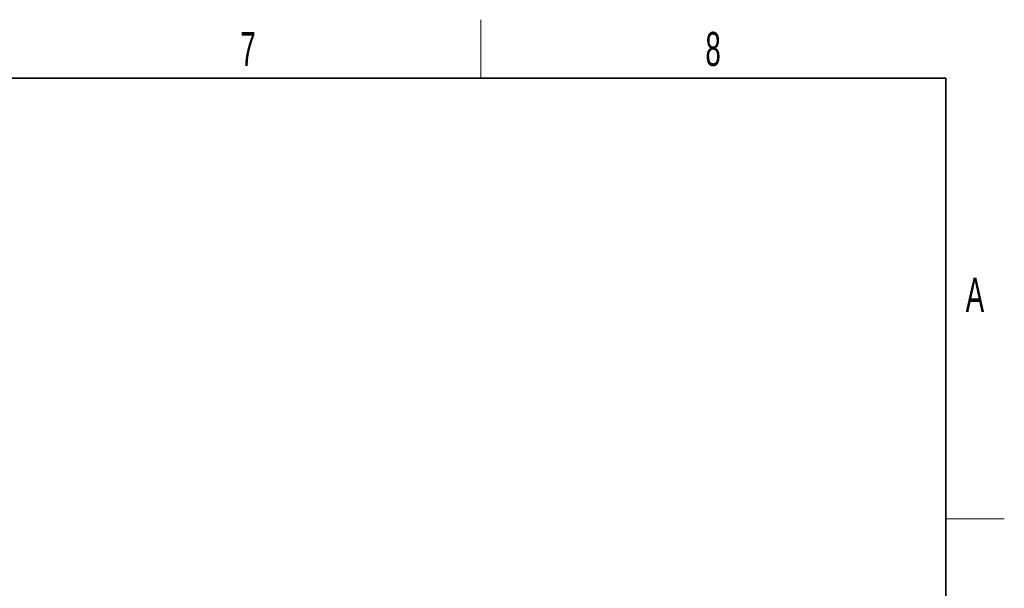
# Model space of a CAD drawing. Header units: millimetres. Extents: x 5 to 418, y 2 to 292.
# Tile 32 of 32: x 313 to 414, y 230 to 288. Entities that reach past the tile are written whole.
import ezdxf

# ---------------------------------------------------------------- set-up
doc = ezdxf.new("R2010")
doc.units = ezdxf.units.MM
doc.layers.add('SLD-0', color=7, linetype='Continuous')
doc.styles.add('SLDTEXTSTYLE0', font='TXT', dxfattribs={"width": 0.605})

msp = doc.modelspace()

# ---------------------------------------------------------------- linework, layer by layer
at = {"layer": 'SLD-0', "lineweight": 18}
for p, q in [((360.25, 282.5), (360.25, 288.5)), ((408, 237.25), (414, 237.25))]:
    msp.add_line(p, q, dxfattribs=at)
at = {"layer": 'SLD-0', "lineweight": 35}
for p, q in [((408, 282.5), (26, 282.5)), ((408, 12), (408, 282.5))]:
    msp.add_line(p, q, dxfattribs=at)

# ---------------------------------------------------------------- texts
at = {"layer": 'SLD-0', "char_height": 3.5, "attachment_point": 2, "style": 'SLDTEXTSTYLE0'}
for s, insert in [('7', (336.3527, 287.243)), ('8', (384.1027, 287.243)), ('A', (410.9816, 262.0011))]:
    msp.add_mtext(s, dxfattribs=dict(at, insert=insert))

doc.saveas('drawing.dxf')
